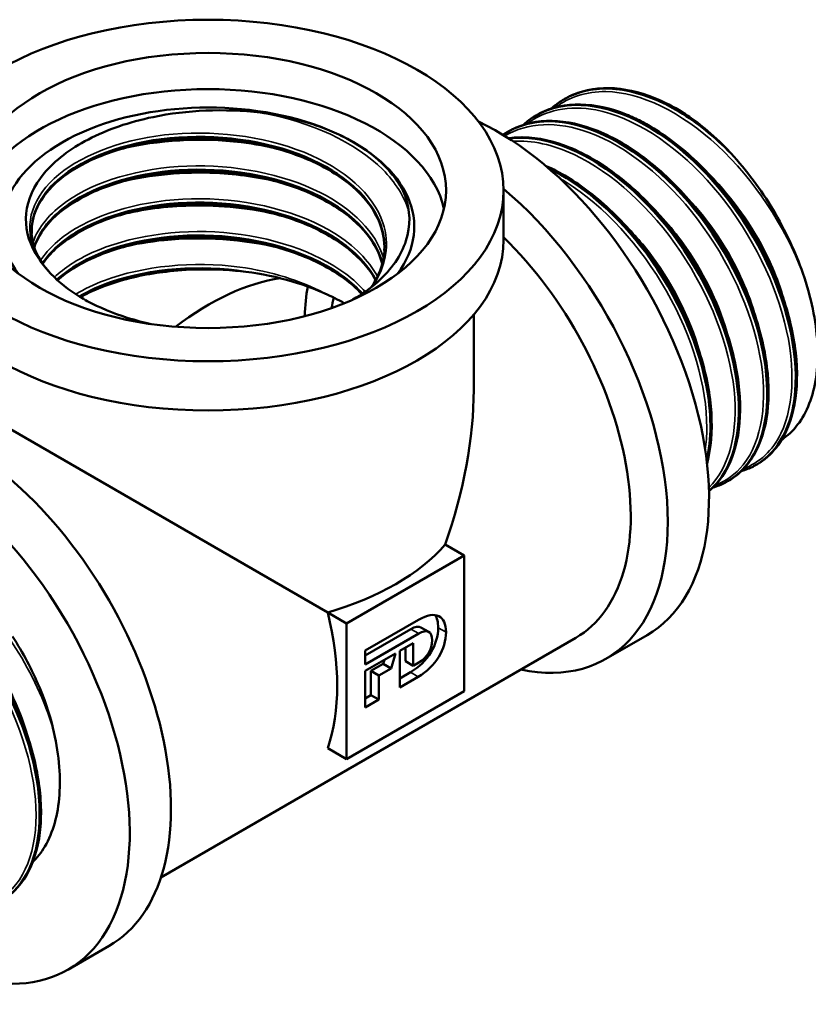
# Model space of a CAD drawing. Header units: millimetres. Extents: x -71 to 688, y -69 to 356.
# Tile 8 of 19: x 142 to 177, y 99 to 143. Entities that reach past the tile are written whole.
import ezdxf

# ---------------------------------------------------------------- set-up
doc = ezdxf.new("R2010")
doc.units = ezdxf.units.MM
doc.layers.add('Видимые тонкие (ГОСТ)', color=7, linetype='Continuous', lineweight=35)
doc.layers.add('Видимый контур (ГОСТ)', color=7, linetype='Continuous', lineweight=50)

msp = doc.modelspace()

# ---------------------------------------------------------------- linework, layer by layer
at = {"layer": 'Видимые тонкие (ГОСТ)'}
for p, q in [((159.601, 115.797), (159.248, 116.001)), ((160.832, 115.857), (160.479, 116.061)), ((159.579, 113.845), (159.226, 114.05))]:
    msp.add_line(p, q, dxfattribs=at)
for points, knots in [([(176.947, 132.053), (176.14, 134.185), (174.734, 136.3), (173.099, 137.815), (171.465, 139.33), (169.619, 140.227), (168.05, 140.253), (167.178, 140.268), (166.397, 140.014), (165.764, 139.529)], [8.321814, 8.321814, 8.321814, 8.321814, 9.092054, 9.092054, 9.092054, 9.862012, 9.862012, 9.862012, 10.29, 10.29, 10.29, 10.29]), ([(174.272, 123.24), (174.994, 123.51), (175.579, 124.05), (175.955, 124.824), (176.598, 126.146), (176.627, 128.136), (176.019, 130.245), (175.412, 132.354), (174.174, 134.559), (172.628, 136.253), (171.083, 137.947), (169.246, 139.112), (167.601, 139.424), (166.399, 139.652), (165.309, 139.422), (164.477, 138.79)], [13.257797, 13.257797, 13.257797, 13.257797, 13.707776, 13.707776, 13.707776, 14.476165, 14.476165, 14.476165, 15.244313, 15.244313, 15.244313, 16.012226, 16.012226, 16.012226, 16.573185, 16.573185, 16.573185, 16.573185]), ([(152.451, 139.305), (154.729, 138.895), (156.752, 137.96), (157.973, 136.736), (158.548, 136.159), (158.943, 135.521), (159.145, 134.863)], [2.615728, 2.615728, 2.615728, 2.615728, 3.382424, 3.382424, 3.382424, 3.743552, 3.743552, 3.743552, 3.743552]), ([(172.989, 122.499), (173.483, 122.68), (173.914, 122.988), (174.255, 123.416), (175.104, 124.483), (175.387, 126.287), (175.012, 128.331), (174.638, 130.374), (173.61, 132.635), (172.191, 134.496), (170.773, 136.355), (168.981, 137.793), (167.283, 138.413), (165.855, 138.934), (164.507, 138.87), (163.485, 138.252)], [19.540983, 19.540983, 19.540983, 19.540983, 19.848466, 19.848466, 19.848466, 20.615089, 20.615089, 20.615089, 21.381518, 21.381518, 21.381518, 22.147756, 22.147756, 22.147756, 22.792472, 22.792472, 22.792472, 22.792472]), ([(142.298, 132.953), (141.746, 134.079), (142.054, 135.33), (143.133, 136.328), (144.212, 137.326), (146.047, 138.059), (148.113, 138.297), (150.237, 138.542), (152.576, 138.259), (154.423, 137.514), (156.239, 136.782), (157.554, 135.613), (157.984, 134.331), (158.3, 133.387), (158.133, 132.391), (157.537, 131.496)], [0.523432, 0.523432, 0.523432, 0.523432, 1.316373, 1.316373, 1.316373, 2.109103, 2.109103, 2.109103, 2.924479, 2.924479, 2.924479, 3.726231, 3.726231, 3.726231, 4.316569, 4.316569, 4.316569, 4.316569]), ([(146.16, 137.657), (147.838, 138.061), (149.752, 138.174), (151.58, 137.953), (152.179, 137.88), (152.766, 137.773), (153.333, 137.633)], [8.1997249, 8.1997249, 8.1997249, 8.1997249, 8.8022897, 8.8022897, 8.8022897, 8.9995768, 8.9995768, 8.9995768, 8.9995768]), ([(172.703, 122.38), (173.623, 123.276), (174.045, 124.885), (173.843, 126.796), (173.633, 128.784), (172.751, 131.075), (171.423, 133.036), (170.096, 134.997), (168.338, 136.605), (166.614, 137.415), (165.652, 137.867), (164.706, 138.067), (163.853, 138.014)], [26.055957, 26.055957, 26.055957, 26.055957, 26.797541, 26.797541, 26.797541, 27.56854, 27.56854, 27.56854, 28.33895, 28.33895, 28.33895, 28.769072, 28.769072, 28.769072, 28.769072]), ([(142.181, 133.46), (142.421, 134.127), (142.935, 134.762), (143.692, 135.294), (144.997, 136.213), (147.005, 136.809), (149.133, 136.893), (151.259, 136.976), (153.476, 136.545), (155.143, 135.706), (156.631, 134.958), (157.662, 133.894), (158.012, 132.755)], [7.2617, 7.2617, 7.2617, 7.2617, 7.723634, 7.723634, 7.723634, 8.521036, 8.521036, 8.521036, 9.317806, 9.317806, 9.317806, 10.028741, 10.028741, 10.028741, 10.028741]), ([(146.161, 136.172), (147.492, 136.494), (148.969, 136.636), (150.437, 136.566), (151.426, 136.519), (152.406, 136.375), (153.332, 136.148)], [14.4829102, 14.4829102, 14.4829102, 14.4829102, 14.9607995, 14.9607995, 14.9607995, 15.2827621, 15.2827621, 15.2827621, 15.2827621]), ([(176.222, 130.403), (176.001, 131.303), (175.652, 132.236), (175.188, 133.136), (174.514, 134.441), (173.603, 135.667), (172.591, 136.645)], [8.1272623, 8.1272623, 8.1272623, 8.1272623, 8.5071569, 8.5071569, 8.5071569, 9.0579805, 9.0579805, 9.0579805, 9.0579805]), ([(172.538, 124.091), (172.584, 124.403), (172.609, 124.732), (172.61, 125.075), (172.619, 126.934), (171.958, 129.196), (170.793, 131.242), (169.629, 133.288), (167.973, 135.093), (166.259, 136.164), (166.164, 136.224), (166.069, 136.281), (165.974, 136.335)], [32.808638, 32.808638, 32.808638, 32.808638, 32.950358, 32.950358, 32.950358, 33.717302, 33.717302, 33.717302, 34.483845, 34.483845, 34.483845, 34.526306, 34.526306, 34.526306, 34.526306]), ([(174.937, 129.664), (174.672, 130.742), (174.221, 131.867), (173.615, 132.926), (172.98, 134.033), (172.18, 135.061), (171.304, 135.905)], [14.4107933, 14.4107933, 14.4107933, 14.4107933, 14.8656673, 14.8656673, 14.8656673, 15.3414837, 15.3414837, 15.3414837, 15.3414837]), ([(142.52, 132.643), (142.874, 133.173), (143.41, 133.665), (144.104, 134.078), (145.533, 134.929), (147.61, 135.43), (149.739, 135.42), (151.975, 135.41), (154.234, 134.833), (155.809, 133.85), (156.686, 133.303), (157.344, 132.635), (157.735, 131.916)], [13.701859, 13.701859, 13.701859, 13.701859, 14.086666, 14.086666, 14.086666, 14.879756, 14.879756, 14.879756, 15.712343, 15.712343, 15.712343, 16.175802, 16.175802, 16.175802, 16.175802]), ([(146.162, 134.689), (147.142, 134.928), (148.2, 135.069), (149.279, 135.096), (150.65, 135.131), (152.044, 134.979), (153.333, 134.665)], [20.7660955, 20.7660955, 20.7660955, 20.7660955, 21.118288, 21.118288, 21.118288, 21.5659474, 21.5659474, 21.5659474, 21.5659474]), ([(173.655, 128.922), (173.323, 130.259), (172.704, 131.669), (171.868, 132.936), (171.326, 133.758), (170.695, 134.514), (170.02, 135.162)], [20.6939786, 20.6939786, 20.6939786, 20.6939786, 21.2583149, 21.2583149, 21.2583149, 21.6246691, 21.6246691, 21.6246691, 21.6246691]), ([(172.373, 128.18), (171.982, 129.756), (171.183, 131.433), (170.118, 132.858), (169.693, 133.427), (169.227, 133.953), (168.737, 134.422)], [26.9771639, 26.9771639, 26.9771639, 26.9771639, 27.6422498, 27.6422498, 27.6422498, 27.9078544, 27.9078544, 27.9078544, 27.9078544]), ([(143.143, 131.88), (143.596, 132.3), (144.175, 132.677), (144.857, 132.987), (146.48, 133.723), (148.67, 134.064), (150.795, 133.893), (152.917, 133.722), (154.948, 133.042), (156.303, 132.031), (156.64, 131.78), (156.933, 131.509), (157.181, 131.225)], [20.16674, 20.16674, 20.16674, 20.16674, 20.500136, 20.500136, 20.500136, 21.293967, 21.293967, 21.293967, 22.086894, 22.086894, 22.086894, 22.283552, 22.283552, 22.283552, 22.283552]), ([(146.162, 133.208), (146.783, 133.36), (147.437, 133.473), (148.109, 133.541), (149.839, 133.714), (151.676, 133.586), (153.334, 133.184)], [27.0492808, 27.0492808, 27.0492808, 27.0492808, 27.273107, 27.273107, 27.273107, 27.8491327, 27.8491327, 27.8491327, 27.8491327]), ([(144.111, 131.113), (144.499, 131.345), (144.933, 131.553), (145.406, 131.731), (147.152, 132.387), (149.409, 132.615), (151.519, 132.332), (152.929, 132.143), (154.268, 131.732), (155.352, 131.149)], [26.653619, 26.653619, 26.653619, 26.653619, 26.86976, 26.86976, 26.86976, 27.667841, 27.667841, 27.667841, 28.201139, 28.201139, 28.201139, 28.201139]), ([(131.617, 119.822), (131.746, 119.922), (131.881, 120.012), (132.022, 120.091), (133.263, 120.787), (134.968, 120.657), (136.69, 119.743), (138.416, 118.826), (140.14, 117.132), (141.406, 115.129), (142.128, 113.987), (142.703, 112.753), (143.08, 111.542)], [39.975483, 39.975483, 39.975483, 39.975483, 40.062803, 40.062803, 40.062803, 40.830598, 40.830598, 40.830598, 41.600746, 41.600746, 41.600746, 42.039992, 42.039992, 42.039992, 42.039992]), ([(130.335, 119.078), (130.655, 119.326), (131.013, 119.514), (131.404, 119.635), (132.787, 120.06), (134.568, 119.632), (136.278, 118.475), (137.986, 117.318), (139.605, 115.448), (140.711, 113.377), (141.815, 111.308), (142.396, 109.063), (142.311, 107.255), (142.225, 105.431), (141.461, 104.074), (140.244, 103.565), (140.208, 103.549), (140.17, 103.535), (140.133, 103.521)], [33.692297, 33.692297, 33.692297, 33.692297, 33.90937, 33.90937, 33.90937, 34.677434, 34.677434, 34.677434, 35.4446, 35.4446, 35.4446, 36.21096, 36.21096, 36.21096, 36.984338, 36.984338, 36.984338, 37.007685, 37.007685, 37.007685, 37.007685]), ([(138.451, 116.929), (139.413, 115.999), (140.284, 114.847), (140.945, 113.614), (141.459, 112.654), (141.843, 111.652), (142.079, 110.687)], [41.208111, 41.208111, 41.208111, 41.208111, 41.7314655, 41.7314655, 41.7314655, 42.1387611, 42.1387611, 42.1387611, 42.1387611])]:
    msp.add_open_spline(points, degree=3, knots=knots, dxfattribs=at)
msp.add_open_spline([(156.653, 137.972), (157.603, 137.392), (158.337, 136.691), (158.806, 135.932)], degree=3, dxfattribs=at)
at = {"layer": 'Видимый контур (ГОСТ)'}
for p, q in [((166.184, 139.921), (166.196, 139.928)), ((164.9, 139.18), (164.912, 139.187)), ((163.616, 138.438), (163.628, 138.445)), ((163.434, 135.791), (163.434, 133.57)), ((162.084, 130.192), (162.084, 126.798)), ((138.084, 126.798), (155.493, 116.747)), ((174.857, 123.416), (174.869, 123.423)), ((173.573, 122.675), (173.585, 122.682)), ((160.796, 119.809), (161.646, 119.319)), ((161.646, 119.319), (156.342, 116.257)), ((161.646, 113.195), (161.646, 119.319)), ((155.493, 116.747), (156.342, 116.257)), ((157.188, 115.026), (159.592, 116.414)), ((156.342, 116.257), (156.342, 110.133)), ((159.248, 116.001), (157.188, 114.812)), ((160.056, 115.869), (159.702, 116.073)), ((166.691, 115.601), (147.958, 104.785)), ((159.601, 115.797), (157.188, 114.404)), ((169.916, 115.731), (168.053, 114.656)), ((158.744, 115.011), (159.353, 115.363)), ((158.999, 115.159), (158.999, 114.548)), ((159.353, 115.363), (159.353, 114.344)), ((157.188, 114.404), (157.188, 115.026)), ((157.188, 114.113), (158.554, 114.901)), ((158.554, 114.901), (158.35, 114.227)), ((158.744, 113.363), (158.744, 115.011)), ((157.996, 114.431), (157.444, 114.112)), ((158.35, 114.227), (157.798, 113.908)), ((158.05, 114.611), (157.996, 114.431)), ((158.35, 114.227), (157.996, 114.431)), ((159.353, 114.344), (158.999, 114.548)), ((159.353, 114.344), (159.601, 114.487)), ((157.188, 112.465), (157.188, 114.113)), ((157.798, 113.908), (157.444, 114.112)), ((157.444, 114.112), (157.444, 113.021)), ((157.798, 113.908), (157.798, 112.817)), ((159.226, 114.05), (158.744, 113.771)), ((159.579, 113.845), (158.744, 113.363)), ((156.342, 110.133), (161.646, 113.195)), ((157.444, 113.021), (157.188, 112.873)), ((157.798, 112.817), (157.444, 113.021)), ((157.798, 112.817), (157.188, 112.465)), ((155.493, 110.623), (156.342, 110.133)), ((145.615, 101.701), (143.753, 100.626))]:
    msp.add_line(p, q, dxfattribs=at)
for major_axis in [(-13.35, 0), (-10.75, 0)]:
    msp.add_ellipse((150.084, 135.791), major_axis=major_axis, ratio=0.57735, dxfattribs=at)
for centre, major_axis, start_param, end_param in [((150.084, 134.158), (-10.75, 0), 3.27353, 6.151248), ((150.084, 134.158), (-9.315, 0), 2.735952, 6.688826), ((150.084, 134.158), (9.315, 0), 5.877545, 9.830418), ((163.166, 127.422), (6.75, -11.691), 0, 2.446884), ((171.086, 131.995), (-4.657, 8.067), 5.088991, 5.147738), ((161.303, 126.347), (6.75, -11.691), 5.807303, 8.414303), ((150.084, 133.57), (13.35, 0), 3.141593, 6.283185), ((160.691, 125.993), (6, -10.392), 0, 2.026966), ((150.084, 127.626), (-7.97, 0), 4.49703, 4.555777), ((150.084, 119.87), (-6.587, -11.408), 3.567674, 4.085345), ((161.044, 126.198), (4.657, -8.067), 3.724264, 3.910944), ((150.084, 134.158), (7.97, 0), 3.900403, 3.95915), ((161.044, 126.198), (3.875, -6.712), 3.652891, 3.739573), ((150.084, 119.87), (-8.485, -14.697), 1.88862, 2.356194), ((138.865, 113.392), (6.75, -11.691), 0, 3.141593), ((137.003, 112.317), (6.75, -11.691), 5.473692, 10.239458), ((150.084, 122.932), (-12, 0), 2.038371, 2.674018), ((147.433, 118.339), (6, -10.392), 0.467574, 1.103222)]:
    msp.add_ellipse(centre, major_axis=major_axis, ratio=0.57735, start_param=start_param, end_param=end_param, dxfattribs=at)
for points, knots in [([(166.028, 139.823), (166.194, 139.932), (166.368, 140.026), (166.552, 140.104), (167.879, 140.67), (169.641, 140.386), (171.375, 139.339), (172.175, 138.856), (172.967, 138.217), (173.704, 137.462)], [-10.243052, -10.243052, -10.243052, -10.243052, -10.137133, -10.137133, -10.137133, -9.369881, -9.369881, -9.369881, -9.015982, -9.015982, -9.015982, -9.015982]), ([(173.345, 137.835), (171.708, 139.388), (169.848, 140.33), (168.254, 140.399), (167.492, 140.432), (166.795, 140.265), (166.201, 139.921)], [2.791543, 2.791543, 2.791543, 2.791543, 3.559811, 3.559811, 3.559811, 3.926991, 3.926991, 3.926991, 3.926991]), ([(166.359, 140.016), (166.901, 140.291), (167.528, 140.426), (168.846, 140.402), (169.551, 140.246), (170.68, 139.79), (171.107, 139.573), (171.528, 139.314)], [0, 0, 0, 0, 0.2932261, 0.2932261, 0.5838534, 0.5838534, 0.756901, 0.756901, 0.756901, 0.756901]), ([(164.747, 139.078), (165.143, 139.339), (165.59, 139.516), (166.077, 139.599), (167.549, 139.848), (169.372, 139.232), (171.07, 137.926), (172.767, 136.62), (174.321, 134.641), (175.329, 132.526), (176.346, 130.393), (176.796, 128.147), (176.57, 126.409), (176.38, 124.944), (175.711, 123.854), (174.72, 123.344)], [-16.526237, -16.526237, -16.526237, -16.526237, -16.272755, -16.272755, -16.272755, -15.507598, -15.507598, -15.507598, -14.74323, -14.74323, -14.74323, -13.97212, -13.97212, -13.97212, -13.321656, -13.321656, -13.321656, -13.321656]), ([(174.865, 123.43), (175.354, 123.711), (175.76, 124.133), (176.056, 124.683), (176.746, 125.969), (176.827, 127.94), (176.261, 130.058), (175.696, 132.174), (174.491, 134.412), (172.958, 136.16), (171.425, 137.906), (169.58, 139.143), (167.908, 139.527), (166.786, 139.785), (165.75, 139.658), (164.915, 139.181)], [7.068583, 7.068583, 7.068583, 7.068583, 7.397076, 7.397076, 7.397076, 8.163755, 8.163755, 8.163755, 8.930191, 8.930191, 8.930191, 9.696388, 9.696388, 9.696388, 10.210176, 10.210176, 10.210176, 10.210176]), ([(165.075, 139.274), (165.617, 139.55), (166.244, 139.685), (167.561, 139.661), (168.267, 139.505), (169.193, 139.131), (169.414, 139.03), (169.744, 138.86), (169.854, 138.8), (170.296, 138.549), (170.627, 138.334), (171.68, 137.562), (172.395, 136.898), (173.681, 135.428), (174.272, 134.604), (175.27, 132.896), (175.691, 131.989), (176.316, 130.207), (176.528, 129.31), (176.721, 127.633), (176.703, 126.834), (176.441, 125.431), (176.192, 124.81), (175.607, 123.99), (175.323, 123.714), (175.001, 123.504)], [0, 0, 0, 0, 0.293226, 0.293226, 0.583853, 0.583853, 0.67376, 0.67376, 0.71888, 0.71888, 0.854558, 0.854558, 1.156921, 1.156921, 1.454323, 1.454323, 1.751305, 1.751305, 2.048334, 2.048334, 2.346058, 2.346058, 2.644544, 2.644544, 2.84504, 2.84504, 2.84504, 2.84504]), ([(142.298, 132.953), (141.953, 133.532), (141.811, 134.145), (141.937, 135.385), (142.215, 135.999), (143.171, 137.147), (143.849, 137.668), (145.53, 138.542), (146.524, 138.883), (148.369, 139.265), (149.17, 139.362), (150.809, 139.431), (151.639, 139.4), (152.451, 139.305)], [0, 0, 0, 0, 0.318275, 0.318275, 0.644794, 0.644794, 0.979554, 0.979554, 1.322551, 1.322551, 1.566411, 1.566411, 1.814285, 1.814285, 1.814285, 1.814285]), ([(152.451, 139.305), (152.865, 139.257), (153.549, 139.151), (155.198, 138.682), (155.978, 138.359), (156.653, 137.972)], [0, 0, 0, 0, 0.1264918, 0.1264918, 0.2614119, 0.2614119, 0.2614119, 0.2614119]), ([(173.345, 137.835), (172.545, 138.634), (171.903, 139.071), (171.601, 139.268), (171.561, 139.294), (171.528, 139.314)], [-0.09437051, -0.09437051, -0.09437051, -0.09437051, -0.03171706, -0.03171706, -0.02036235, -0.02036235, -0.02036235, -0.02036235]), ([(163.463, 138.335), (164.04, 138.712), (164.723, 138.913), (165.476, 138.913), (167.039, 138.914), (168.887, 138.049), (170.535, 136.558), (172.241, 135.015), (173.714, 132.819), (174.547, 130.607), (175.36, 128.449), (175.556, 126.303), (175.097, 124.764), (174.794, 123.749), (174.21, 123.005), (173.433, 122.607)], [-22.809423, -22.809423, -22.809423, -22.809423, -22.441354, -22.441354, -22.441354, -21.676767, -21.676767, -21.676767, -20.885468, -20.885468, -20.885468, -20.113617, -20.113617, -20.113617, -19.604842, -19.604842, -19.604842, -19.604842]), ([(173.583, 122.685), (173.84, 122.831), (174.073, 123.017), (174.279, 123.242), (175.194, 124.24), (175.553, 125.995), (175.247, 128.029), (174.941, 130.061), (173.973, 132.349), (172.589, 134.268), (171.205, 136.186), (169.42, 137.715), (167.7, 138.435), (166.18, 139.071), (164.725, 139.07), (163.629, 138.444)], [13.351769, 13.351769, 13.351769, 13.351769, 13.524, 13.524, 13.524, 14.288887, 14.288887, 14.288887, 15.053576, 15.053576, 15.053576, 15.818072, 15.818072, 15.818072, 16.493361, 16.493361, 16.493361, 16.493361]), ([(163.79, 138.533), (164.333, 138.808), (164.96, 138.943), (166.277, 138.92), (166.983, 138.764), (168.414, 138.185), (169.157, 137.75), (170.579, 136.658), (171.277, 135.987), (172.538, 134.5), (173.117, 133.667), (174.089, 131.946), (174.495, 131.037), (175.088, 129.257), (175.282, 128.364), (175.439, 126.703), (175.403, 125.915), (175.106, 124.54), (174.84, 123.936), (174.256, 123.185), (174.001, 122.948), (173.717, 122.763)], [0, 0, 0, 0, 0.293226, 0.293226, 0.583853, 0.583853, 0.88091, 0.88091, 1.179161, 1.179161, 1.476641, 1.476641, 1.773599, 1.773599, 2.070661, 2.070661, 2.36846, 2.36846, 2.666936, 2.666936, 2.844112, 2.844112, 2.844112, 2.844112]), ([(158.043, 133.078), (158.069, 133.519), (157.998, 133.962), (157.824, 134.391), (157.321, 135.639), (155.963, 136.758), (154.144, 137.442), (152.311, 138.132), (150.033, 138.371), (147.979, 138.11), (145.938, 137.849), (144.143, 137.099), (143.116, 136.093), (142.424, 135.415), (142.087, 134.629), (142.125, 133.849)], [-3.9601, -3.9601, -3.9601, -3.9601, -3.686306, -3.686306, -3.686306, -2.890652, -2.890652, -2.890652, -2.088877, -2.088877, -2.088877, -1.292091, -1.292091, -1.292091, -0.755519, -0.755519, -0.755519, -0.755519]), ([(142.115, 133.972), (142.12, 135.094), (142.948, 136.209), (144.377, 136.995), (145.889, 137.826), (148.055, 138.277), (150.22, 138.191), (152.356, 138.107), (154.462, 137.502), (155.918, 136.536), (157.272, 135.637), (158.046, 134.437), (158.054, 133.231)], [7.070171, 7.070171, 7.070171, 7.070171, 7.841231, 7.841231, 7.841231, 8.656466, 8.656466, 8.656466, 9.460507, 9.460507, 9.460507, 10.208743, 10.208743, 10.208743, 10.208743]), ([(163.654, 138.148), (163.876, 138.18), (164.105, 138.194), (164.993, 138.178), (165.699, 138.022), (167.129, 137.444), (167.872, 137.009), (169.295, 135.917), (169.993, 135.245), (171.253, 133.759), (171.833, 132.926), (172.805, 131.204), (173.211, 130.295), (173.804, 128.515), (173.998, 127.622), (174.155, 125.962), (174.119, 125.173), (173.822, 123.799), (173.556, 123.194), (173.045, 122.537), (172.883, 122.37), (172.708, 122.224)], [0.1901, 0.1901, 0.1901, 0.1901, 0.293226, 0.293226, 0.583853, 0.583853, 0.88091, 0.88091, 1.179161, 1.179161, 1.476641, 1.476641, 1.773599, 1.773599, 2.070661, 2.070661, 2.36846, 2.36846, 2.666936, 2.666936, 2.784851, 2.784851, 2.784851, 2.784851]), ([(172.708, 122.226), (173.654, 123.024), (174.152, 124.5), (174.062, 126.308), (173.966, 128.253), (173.19, 130.56), (171.93, 132.592), (170.672, 134.622), (168.945, 136.355), (167.204, 137.312), (165.967, 137.992), (164.731, 138.274), (163.663, 138.139)], [19.731351, 19.731351, 19.731351, 19.731351, 20.44631, 20.44631, 20.44631, 21.215901, 21.215901, 21.215901, 21.984885, 21.984885, 21.984885, 22.531745, 22.531745, 22.531745, 22.531745]), ([(163.671, 138.134), (164.134, 138.195), (164.628, 138.177), (165.143, 138.077), (166.807, 137.752), (168.662, 136.565), (170.22, 134.847), (171.776, 133.13), (173.019, 130.901), (173.624, 128.773), (174.23, 126.646), (174.193, 124.644), (173.539, 123.317), (173.323, 122.878), (173.04, 122.515), (172.705, 122.234)], [-28.811683, -28.811683, -28.811683, -28.811683, -28.574245, -28.574245, -28.574245, -27.805843, -27.805843, -27.805843, -27.037999, -27.037999, -27.037999, -26.27069, -26.27069, -26.27069, -26.017537, -26.017537, -26.017537, -26.017537]), ([(158.05, 133.384), (158.021, 133.907), (157.843, 134.435), (157.219, 135.411), (156.772, 135.873), (155.681, 136.673), (155.029, 137.024), (153.598, 137.585), (152.801, 137.803), (151.161, 138.083), (150.296, 138.148), (148.607, 138.121), (147.763, 138.028), (146.202, 137.7), (145.465, 137.462), (144.194, 136.875), (143.643, 136.521), (142.792, 135.749), (142.481, 135.323), (142.194, 134.629), (142.133, 134.362), (142.118, 134.096)], [0, 0, 0, 0, 0.26881, 0.26881, 0.529185, 0.529185, 0.783058, 0.783058, 1.03623, 1.03623, 1.290205, 1.290205, 1.544653, 1.544653, 1.798968, 1.798968, 2.05253, 2.05253, 2.305337, 2.305337, 2.458869, 2.458869, 2.458869, 2.458869]), ([(156.653, 137.972), (157.327, 137.585), (157.891, 137.136), (158.712, 136.187), (158.899, 135.792), (158.985, 135.554)], [0, 0, 0, 0, 0.2852365, 0.2852365, 0.5528512, 0.5528512, 0.5528512, 0.5528512]), ([(176.947, 132.053), (176.612, 133.022), (176.157, 133.993), (175.052, 135.841), (174.406, 136.706), (173.704, 137.462)], [-0.6453786, -0.6453786, -0.6453786, -0.6453786, -0.324256, -0.324256, 0, 0, 0, 0]), ([(142.235, 133.238), (142.581, 134.301), (143.671, 135.284), (145.238, 135.919), (146.923, 136.601), (149.139, 136.871), (151.239, 136.63), (153.338, 136.39), (155.294, 135.643), (156.538, 134.589), (157.272, 133.967), (157.752, 133.243), (157.949, 132.494)], [13.525738, 13.525738, 13.525738, 13.525738, 14.268961, 14.268961, 14.268961, 15.067995, 15.067995, 15.067995, 15.866423, 15.866423, 15.866423, 16.336955, 16.336955, 16.336955, 16.336955]), ([(165.333, 136.906), (165.989, 136.617), (166.657, 136.214), (168.011, 135.175), (168.709, 134.504), (169.969, 133.018), (170.548, 132.184), (171.521, 130.463), (171.927, 129.554), (172.52, 127.774), (172.714, 126.881), (172.871, 125.22), (172.835, 124.432), (172.667, 123.654), (172.645, 123.565), (172.621, 123.477)], [0.612682, 0.612682, 0.612682, 0.612682, 0.88091, 0.88091, 1.179161, 1.179161, 1.476641, 1.476641, 1.773599, 1.773599, 2.070661, 2.070661, 2.36846, 2.36846, 2.40795, 2.40795, 2.40795, 2.40795]), ([(157.955, 132.489), (157.868, 132.815), (157.725, 133.138), (157.219, 133.929), (156.772, 134.39), (155.681, 135.19), (155.029, 135.541), (153.598, 136.103), (152.801, 136.32), (151.161, 136.6), (150.296, 136.665), (148.607, 136.638), (147.763, 136.545), (146.202, 136.218), (145.465, 135.979), (144.194, 135.392), (143.643, 135.038), (142.792, 134.266), (142.481, 133.84), (142.278, 133.35), (142.256, 133.291), (142.237, 133.232)], [0.100722, 0.100722, 0.100722, 0.100722, 0.26881, 0.26881, 0.529185, 0.529185, 0.783058, 0.783058, 1.03623, 1.03623, 1.290205, 1.290205, 1.544653, 1.544653, 1.798968, 1.798968, 2.05253, 2.05253, 2.305337, 2.305337, 2.339689, 2.339689, 2.339689, 2.339689]), ([(157.959, 132.502), (157.636, 133.747), (156.479, 134.911), (154.806, 135.683), (153.098, 136.471), (150.875, 136.841), (148.783, 136.704), (146.694, 136.567), (144.763, 135.927), (143.551, 134.988), (142.885, 134.472), (142.441, 133.87), (142.241, 133.244)], [-10.055232, -10.055232, -10.055232, -10.055232, -9.273536, -9.273536, -9.273536, -8.475378, -8.475378, -8.475378, -7.67833, -7.67833, -7.67833, -7.240922, -7.240922, -7.240922, -7.240922]), ([(172.61, 123.556), (172.685, 123.861), (172.737, 124.186), (172.765, 124.528), (172.907, 126.313), (172.381, 128.564), (171.313, 130.666), (170.245, 132.767), (168.648, 134.696), (166.937, 135.926), (166.442, 136.282), (165.938, 136.578), (165.439, 136.811)], [26.440356, 26.440356, 26.440356, 26.440356, 26.58739, 26.58739, 26.58739, 27.352792, 27.352792, 27.352792, 28.117775, 28.117775, 28.117775, 28.339119, 28.339119, 28.339119, 28.339119]), ([(165.47, 136.786), (166.911, 136.093), (168.377, 134.867), (169.592, 133.329), (171.078, 131.449), (172.172, 129.126), (172.584, 127.016), (172.832, 125.749), (172.832, 124.567), (172.604, 123.587)], [-34.615747, -34.615747, -34.615747, -34.615747, -33.977782, -33.977782, -33.977782, -33.197726, -33.197726, -33.197726, -32.729292, -32.729292, -32.729292, -32.729292]), ([(158.985, 135.554), (159.226, 134.884), (159.241, 134.193), (158.812, 132.864), (158.382, 132.237), (157.426, 131.384), (157.048, 131.112), (156.625, 130.866)], [0, 0, 0, 0, 0.3555707, 0.3555707, 0.7028872, 0.7028872, 0.8841441, 0.8841441, 0.8841441, 0.8841441]), ([(142.606, 132.503), (143.215, 133.397), (144.368, 134.175), (145.851, 134.66), (147.719, 135.271), (150.086, 135.405), (152.211, 135), (154.269, 134.608), (156.072, 133.716), (157.09, 132.569), (157.32, 132.31), (157.51, 132.038), (157.657, 131.759)], [19.987046, 19.987046, 19.987046, 19.987046, 20.645723, 20.645723, 20.645723, 21.475911, 21.475911, 21.475911, 22.279585, 22.279585, 22.279585, 22.461327, 22.461327, 22.461327, 22.461327]), ([(157.658, 131.764), (157.26, 132.506), (156.574, 133.194), (155.658, 133.749), (154.146, 134.666), (152.025, 135.212), (149.91, 135.248), (147.797, 135.284), (145.716, 134.811), (144.27, 133.983), (143.538, 133.564), (142.974, 133.057), (142.606, 132.509)], [-16.179657, -16.179657, -16.179657, -16.179657, -15.69699, -15.69699, -15.69699, -14.900725, -14.900725, -14.900725, -14.104936, -14.104936, -14.104936, -13.702148, -13.702148, -13.702148, -13.702148]), ([(157.655, 131.748), (157.615, 131.821), (157.572, 131.894), (157.219, 132.446), (156.772, 132.907), (155.681, 133.707), (155.029, 134.058), (153.598, 134.62), (152.801, 134.837), (151.161, 135.117), (150.296, 135.182), (148.607, 135.155), (147.763, 135.062), (146.202, 134.735), (145.465, 134.496), (144.194, 133.91), (143.643, 133.555), (142.979, 132.952), (142.777, 132.724), (142.613, 132.489)], [0.229865, 0.229865, 0.229865, 0.229865, 0.26881, 0.26881, 0.529185, 0.529185, 0.783058, 0.783058, 1.03623, 1.03623, 1.290205, 1.290205, 1.544653, 1.544653, 1.798968, 1.798968, 2.05253, 2.05253, 2.194072, 2.194072, 2.194072, 2.194072]), ([(142.118, 133.849), (142.144, 133.376), (142.321, 132.897), (142.725, 132.333), (142.818, 132.218), (142.92, 132.106)], [0, 0, 0, 0, 0.2725386, 0.2725386, 0.3431588, 0.3431588, 0.3431588, 0.3431588]), ([(157.053, 131.136), (156.819, 131.397), (156.545, 131.646), (156.235, 131.878), (154.882, 132.889), (152.847, 133.565), (150.726, 133.727), (148.607, 133.889), (146.43, 133.536), (144.831, 132.79), (144.211, 132.501), (143.682, 132.154), (143.259, 131.771)], [-22.271036, -22.271036, -22.271036, -22.271036, -22.087369, -22.087369, -22.087369, -21.286354, -21.286354, -21.286354, -20.486027, -20.486027, -20.486027, -20.175886, -20.175886, -20.175886, -20.175886]), ([(143.263, 131.764), (144.108, 132.517), (145.377, 133.122), (146.864, 133.453), (148.797, 133.884), (151.073, 133.845), (153.035, 133.331), (154.723, 132.889), (156.16, 132.099), (157.048, 131.131)], [26.460924, 26.460924, 26.460924, 26.460924, 27.073033, 27.073033, 27.073033, 27.868173, 27.868173, 27.868173, 28.552202, 28.552202, 28.552202, 28.552202]), ([(157.028, 131.117), (156.794, 131.368), (156.523, 131.607), (155.681, 132.224), (155.029, 132.575), (153.598, 133.137), (152.801, 133.355), (151.161, 133.634), (150.296, 133.699), (148.607, 133.672), (147.763, 133.579), (146.202, 133.252), (145.465, 133.013), (144.227, 132.442), (143.7, 132.108), (143.283, 131.744)], [0.386238, 0.386238, 0.386238, 0.386238, 0.529185, 0.529185, 0.783058, 0.783058, 1.03623, 1.03623, 1.290205, 1.290205, 1.544653, 1.544653, 1.798968, 1.798968, 2.03957, 2.03957, 2.03957, 2.03957]), ([(144.301, 130.992), (143.788, 131.304), (143.35, 131.651), (142.638, 132.402), (142.431, 132.729), (142.298, 132.953)], [0.0209288, 0.0209288, 0.0209288, 0.0209288, 0.244736, 0.244736, 0.4640564, 0.4640564, 0.4640564, 0.4640564]), ([(157.459, 131.429), (157.512, 131.507), (157.561, 131.585), (157.874, 132.12), (158.024, 132.601), (158.05, 133.078)], [2.1716624, 2.1716624, 2.1716624, 2.1716624, 2.2138608, 2.2138608, 2.459116, 2.459116, 2.459116, 2.459116]), ([(151.787, 132.121), (149.724, 132.445), (147.485, 132.269), (145.718, 131.663), (145.187, 131.481), (144.701, 131.262), (144.27, 131.012)], [-27.704294, -27.704294, -27.704294, -27.704294, -26.909086, -26.909086, -26.909086, -26.670364, -26.670364, -26.670364, -26.670364]), ([(144.282, 131.004), (145.206, 131.529), (146.375, 131.922), (147.658, 132.119), (148.837, 132.3), (150.105, 132.32), (151.327, 132.171)], [32.9556941, 32.9556941, 32.9556941, 32.9556941, 33.4627273, 33.4627273, 33.4627273, 33.9287325, 33.9287325, 33.9287325, 33.9287325]), ([(147.755, 132.069), (146.931, 131.95), (146.137, 131.751), (145.038, 131.341), (144.663, 131.169), (144.322, 130.98)], [0, 0, 0, 0, 0.2587632, 0.2587632, 0.406322, 0.406322, 0.406322, 0.406322]), ([(151.327, 132.171), (150.592, 132.239), (149.848, 132.251), (148.571, 132.176), (148.116, 132.121), (147.755, 132.069)], [0.0209288, 0.0209288, 0.0209288, 0.0209288, 0.244736, 0.244736, 0.404835, 0.404835, 0.404835, 0.404835]), ([(155.352, 131.149), (155.024, 131.291), (154.535, 131.495), (153.216, 131.885), (152.515, 132.03), (151.787, 132.121)], [0, 0, 0, 0, 0.1231857, 0.1231857, 0.2489922, 0.2489922, 0.2489922, 0.2489922]), ([(175.989, 124.543), (176.022, 124.565), (176.054, 124.587), (176.621, 124.997), (177.03, 125.574), (177.553, 127.049), (177.659, 127.935), (177.544, 129.905), (177.322, 130.972), (176.947, 132.053)], [-1.084812, -1.084812, -1.084812, -1.084812, -1.063943, -1.063943, -0.713059, -0.713059, -0.358411, -0.358411, 0, 0, 0, 0]), ([(147.521, 129.764), (147.206, 129.834), (146.837, 129.926), (145.78, 130.256), (145.175, 130.507), (144.633, 130.802)], [0.0470961, 0.0470961, 0.0470961, 0.0470961, 0.1231857, 0.1231857, 0.2489922, 0.2489922, 0.2489922, 0.2489922]), ([(130.602, 119.366), (131.463, 119.921), (132.561, 120.082), (133.756, 119.807), (135.426, 119.422), (137.268, 118.188), (138.799, 116.444), (140.329, 114.702), (141.532, 112.472), (142.1, 110.36), (142.673, 108.23), (142.593, 106.245), (141.896, 104.955), (141.573, 104.358), (141.12, 103.913), (140.574, 103.637)], [33.739245, 33.739245, 33.739245, 33.739245, 34.286374, 34.286374, 34.286374, 35.051531, 35.051531, 35.051531, 35.815899, 35.815899, 35.815899, 36.587009, 36.587009, 36.587009, 36.943826, 36.943826, 36.943826, 36.943826]), ([(140.726, 103.711), (140.778, 103.741), (140.829, 103.772), (140.878, 103.805), (141.974, 104.534), (142.57, 106.074), (142.491, 108.003), (142.411, 109.932), (141.658, 112.226), (140.419, 114.259), (139.181, 116.291), (137.471, 118.039), (135.737, 119.022), (134.003, 120.006), (132.264, 120.214), (130.975, 119.583), (130.905, 119.549), (130.836, 119.513), (130.769, 119.474)], [-43.196899, -43.196899, -43.196899, -43.196899, -43.162053, -43.162053, -43.162053, -42.395374, -42.395374, -42.395374, -41.628938, -41.628938, -41.628938, -40.862741, -40.862741, -40.862741, -40.096776, -40.096776, -40.096776, -40.055306, -40.055306, -40.055306, -40.055306]), ([(130.931, 119.562), (131.474, 119.837), (132.101, 119.972), (133.418, 119.948), (134.124, 119.792), (135.555, 119.214), (136.298, 118.779), (137.041, 118.209), (137.074, 118.183), (137.205, 118.08), (137.304, 118), (137.696, 117.672), (137.985, 117.406), (138.946, 116.442), (139.588, 115.651), (140.692, 113.989), (141.169, 113.099), (141.917, 111.32), (142.196, 110.41), (142.525, 108.683), (142.579, 107.844), (142.457, 106.341), (142.278, 105.657), (141.714, 104.545), (141.326, 104.097), (140.858, 103.792)], [0, 0, 0, 0, 0.293226, 0.293226, 0.583853, 0.583853, 0.88091, 0.88091, 0.894738, 0.894738, 0.936231, 0.936231, 1.060956, 1.060956, 1.362891, 1.362891, 1.659838, 1.659838, 1.956786, 1.956786, 2.254236, 2.254236, 2.552601, 2.552601, 2.844281, 2.844281, 2.844281, 2.844281]), ([(141.258, 115.665), (141.727, 114.936), (142.135, 114.162), (142.806, 112.567), (142.988, 111.923), (143.08, 111.542)], [0.0244451, 0.0244451, 0.0244451, 0.0244451, 0.2852751, 0.2852751, 0.5528614, 0.5528614, 0.5528614, 0.5528614]), ([(143.08, 111.542), (143.337, 110.473), (143.437, 109.445), (143.308, 107.614), (143.087, 106.822), (142.559, 105.919), (142.372, 105.678), (142.161, 105.472)], [0, 0, 0, 0, 0.3555839, 0.3555839, 0.7029136, 0.7029136, 0.8536109, 0.8536109, 0.8536109, 0.8536109])]:
    msp.add_open_spline(points, degree=3, knots=knots, dxfattribs=at)
for points in [[(165.587, 139.485), (165.726, 139.61), (165.873, 139.724), (166.027, 139.824)], [(164.303, 138.743), (164.441, 138.869), (164.589, 138.982), (164.743, 139.083)], [(163.403, 138.305), (163.422, 138.317), (163.44, 138.329), (163.459, 138.342)], [(156.24, 130.703), (155.964, 130.864), (155.667, 131.013), (155.352, 131.149)], [(174.721, 123.343), (174.549, 123.255), (174.366, 123.184), (174.175, 123.131)], [(173.437, 122.601), (173.264, 122.514), (173.082, 122.443), (172.891, 122.389)], [(159.592, 116.414), (160.377, 116.867), (160.832, 116.603), (160.832, 115.857)], [(160.335, 116.633), (160.429, 116.5), (160.479, 116.307), (160.479, 116.061)], [(160.479, 116.061), (160.479, 115.322), (160.017, 114.506), (159.226, 114.05)], [(159.702, 116.073), (159.596, 116.135), (159.439, 116.111), (159.248, 116.001)], [(160.207, 115.492), (160.207, 115.902), (159.966, 116.007), (159.601, 115.797)], [(160.832, 115.857), (160.832, 115.118), (160.371, 114.302), (159.579, 113.845)], [(159.601, 114.487), (159.966, 114.698), (160.207, 115.072), (160.207, 115.492)]]:
    msp.add_open_spline(points, degree=3, dxfattribs=at)

doc.saveas('drawing.dxf')
